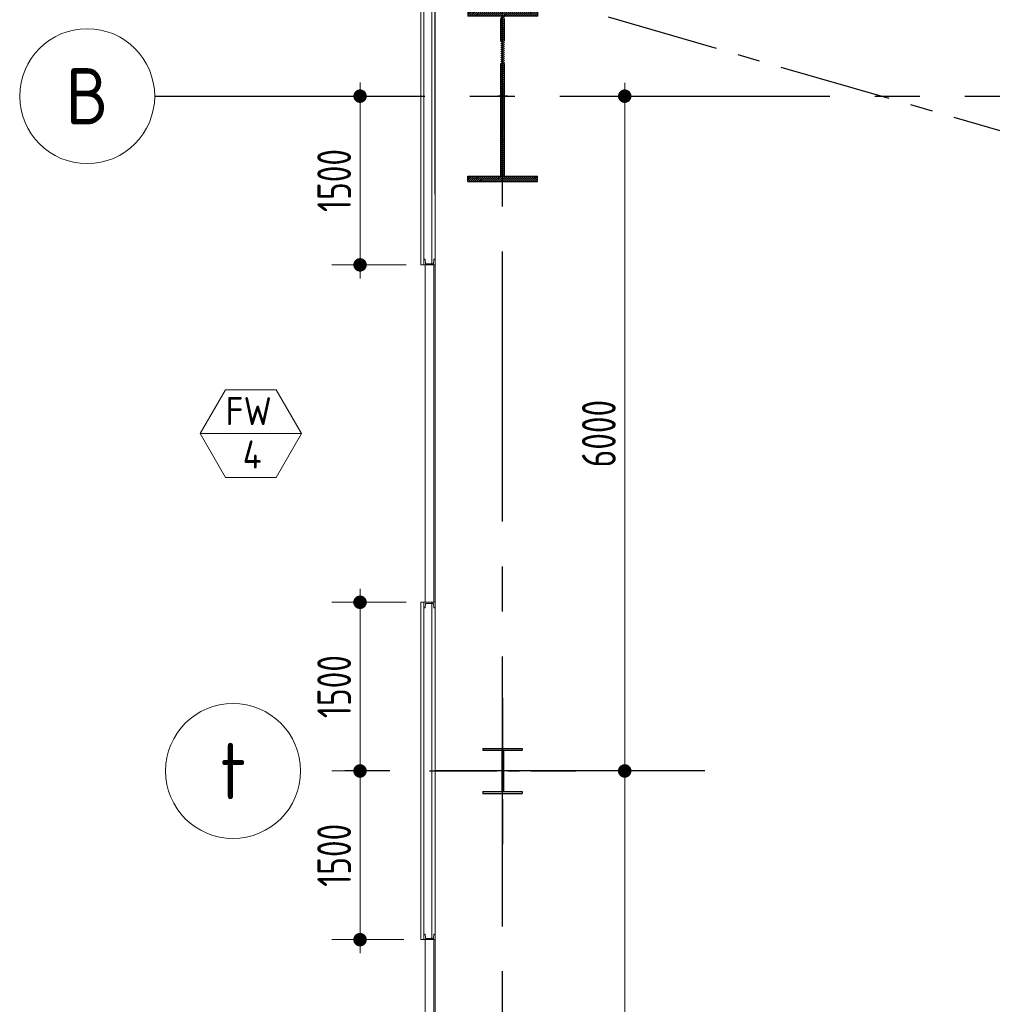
# Model space of a CAD drawing. Extents: x -11758 to 4934791, y -233543 to 1826789.
# Tile 84 of 107: x 458041 to 466686, y 65699 to 74454. Entities that reach past the tile are written whole.
import ezdxf
from ezdxf.enums import TextEntityAlignment as Align

# ---------------------------------------------------------------- set-up
doc = ezdxf.new("R2010")
doc.units = 0
doc.header["$LTSCALE"] = 800
doc.header["$MEASUREMENT"] = 0
doc.linetypes.add('CENTER', pattern=[2, 1.25, -0.25, 0.25, -0.25])
doc.linetypes.add('CENTER2', pattern=[1.125, 0.75, -0.125, 0.125, -0.125])
doc.layers.get('0').update_dxf_attribs({"linetype": 'CONTINUOUS'})
doc.layers.get('DEFPOINTS').update_dxf_attribs({"linetype": 'CONTINUOUS'})
for name, color, linetype, lineweight in [('2CON', 1, 'CONTINUOUS', 13), ('A-WIN TAG', 3, 'CONTINUOUS', 13), ('CLAD-1', 3, 'CONTINUOUS', 15), ('CLAD-2', 40, 'CONTINUOUS', 13), ('CONCRETE', 4, 'CONTINUOUS', 15), ('DIM', 4, 'CONTINUOUS', 15), ('STEEL', 6, 'CONTINUOUS', 15), ('TEXT', 3, 'CONTINUOUS', 15), ('WIN', 31, 'CONTINUOUS', 13)]:
    doc.layers.add(name, color=color, linetype=linetype, lineweight=lineweight)
for name, color, linetype in [('Aux Ped Stel', 7, 'CONTINUOUS'), ('CENTER', 2, 'CENTER'), ('CL', 2, 'CENTER2'), ('COL', 1, 'CENTER'), ('GRID', 8, 'CENTER'), ('HATCH', 9, 'CONTINUOUS'), ('WALL', 6, 'CONTINUOUS')]:
    doc.layers.add(name, color=color, linetype=linetype)
doc.styles.add('ROMANS', font='ISO9.shx', dxfattribs={"width": 0.8})
doc.styles.get("Standard").update_dxf_attribs({"font": 'ISO9'})
doc.dimstyles.new('barka INTERNAL DIM', dxfattribs={"dimscale": 100, "dimtxt": 3, "dimasz": 1.2, "dimexe": 2.5, "dimexo": 1.5, "dimgap": 0.8, "dimtad": 1, "dimdsep": 46, "dimtxsty": 'ROMANS', "dimblk": 'DDOT1', "dimcen": 0, "dimclrd": 256, "dimclre": 256, "dimclrt": 2, "dimadec": 0, "dimazin": 2, "dimtp": 0.1, "dimtm": 0.1, "dimtfac": 0.71, "dimtmove": 2, "dimatfit": 3, "dimlwd": -1, "dimlwe": -1, "dimarcsym": 0})

# ---------------------------------------------------------------- blocks, each defined once
blk = doc.blocks.new('A$C1C927E47')
at = {"layer": 'COL'}
h = blk.add_hatch(dxfattribs=at)
h.set_pattern_fill('ANSI31', color=256, scale=100, style=0)
h.paths.add_polyline_path([(16, 0), (0, 0), (0, -710), (16, -710)])
h.paths.add_polyline_path([(16, 710), (0, 710), (0, 0), (16, 0)])
h.paths.add_polyline_path([(0, 710), (-16, 710), (-16, 0), (0, 0)])
h.paths.add_polyline_path([(0, 0), (-16, 0), (-16, -710), (0, -710)])
h.paths.add_polyline_path([(-310, -710), (-310, -760), (0, -760), (0, -710)])
h.paths.add_polyline_path([(310, -760), (310, -710), (0, -710), (0, -760)])
h.paths.add_polyline_path([(310, 710), (310, 760), (0, 760), (0, 710)])
h.paths.add_polyline_path([(-310, 760), (-310, 710), (0, 710), (0, 760)])
at = {"layer": 'COL', "color": 2}
for p, q in [((0, -792.4), (0, 792.4)), ((44, 0), (-44, 0)), ((44, 0), (-44, 0))]:
    blk.add_line(p, q, dxfattribs=at)
at = {"layer": 'COL'}
for p, q in [((310, 760), (-310, 760)), ((-310, 760), (-310, 710)), ((310, 710), (-310, 710)), ((-16, -710), (-16, 710)), ((16, -710), (16, 710)), ((310, 760), (310, 710)), ((-310, -710), (310, -710)), ((-310, -760), (-310, -710)), ((-310, -760), (310, -760)), ((310, -760), (310, -710))]:
    blk.add_line(p, q, dxfattribs=at)
blk = doc.blocks.new('DDOT1')
blk.add_line((-1, 0), (1, 0))
at = {"const_width": 0.5}
blk.add_lwpolyline([(-0.25, 0, 1), (0.25, 0, 1)], format="xyb", close=True, dxfattribs=at)
blk = doc.blocks.new('*D178')
at = {"layer": 'DEFPOINTS', "color": 0, "transparency": 16777216}
for p in [(461605.2, 73774.4), (461065.9, 72274.4), (461627.3, 72274.4)]:
    blk.add_point(p, dxfattribs=at)
at = {"layer": 'DIM', "transparency": 16777216}
for p, q in [((461455.2, 73774.4), (460815.9, 73774.4)), ((461065.9, 73654.4), (461065.9, 72394.4)), ((461477.3, 72274.4), (460815.9, 72274.4))]:
    blk.add_line(p, q, dxfattribs=at)
at = {"layer": 'DIM', "transparency": 16777216, "xscale": 119.9999999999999, "yscale": 119.9999999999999, "zscale": 119.9999999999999}
for p, rotation in [((461065.9, 73774.4), 90), ((461065.9, 72274.4), 270)]:
    blk.add_blockref('DDOT1', p, dxfattribs=dict(at, rotation=rotation))
at = {"layer": 'DIM', "color": 2, "transparency": 16777216, "insert": (460835.9, 73024.4), "char_height": 300, "attachment_point": 5, "rotation": 90, "style": 'ROMANS'}
blk.add_mtext('1500', dxfattribs=at)
blk = doc.blocks.new('*D179')
at = {"layer": 'DEFPOINTS', "color": 0, "transparency": 16777216}
for p in [(461627.3, 69274.4), (461065.9, 67774.3), (461457.7, 67774.3)]:
    blk.add_point(p, dxfattribs=at)
at = {"layer": 'DIM', "transparency": 16777216}
for p, q in [((461477.3, 69274.4), (460815.9, 69274.4)), ((461065.9, 69154.4), (461065.9, 67894.3)), ((461307.7, 67774.3), (460815.9, 67774.3))]:
    blk.add_line(p, q, dxfattribs=at)
at = {"layer": 'DIM', "transparency": 16777216, "xscale": 119.9999999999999, "yscale": 119.9999999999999, "zscale": 119.9999999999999}
for p, rotation in [((461065.9, 69274.4), 90), ((461065.9, 67774.3), 270)]:
    blk.add_blockref('DDOT1', p, dxfattribs=dict(at, rotation=rotation))
at = {"layer": 'DIM', "color": 2, "transparency": 16777216, "insert": (460835.9, 68524.3), "char_height": 300, "attachment_point": 5, "rotation": 90, "style": 'ROMANS'}
blk.add_mtext('1500', dxfattribs=at)
blk = doc.blocks.new('*D180')
at = {"layer": 'DEFPOINTS', "color": 0, "transparency": 16777216}
for p in [(461457.7, 67774.3), (461065.9, 66274.4), (461605.2, 66274.4)]:
    blk.add_point(p, dxfattribs=at)
at = {"layer": 'DIM', "transparency": 16777216}
for p, q in [((461307.7, 67774.3), (460815.9, 67774.3)), ((461065.9, 67654.3), (461065.9, 66394.4)), ((461455.2, 66274.4), (460815.9, 66274.4))]:
    blk.add_line(p, q, dxfattribs=at)
at = {"layer": 'DIM', "transparency": 16777216, "xscale": 119.9999999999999, "yscale": 119.9999999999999, "zscale": 119.9999999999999}
for p, rotation in [((461065.9, 67774.3), 90), ((461065.9, 66274.4), 270)]:
    blk.add_blockref('DDOT1', p, dxfattribs=dict(at, rotation=rotation))
at = {"layer": 'DIM', "color": 2, "transparency": 16777216, "insert": (460835.9, 67024.3), "char_height": 300, "attachment_point": 5, "rotation": 90, "style": 'ROMANS'}
blk.add_mtext('1500', dxfattribs=at)
blk = doc.blocks.new('*D186')
at = {"layer": 'DEFPOINTS', "color": 0, "transparency": 16777216}
for p in [(463548.6, 73774.3), (463418.7, 67774.3), (463548.6, 67774.3)]:
    blk.add_point(p, dxfattribs=at)
at = {"layer": 'DIM', "transparency": 16777216}
for p, q in [((463398.6, 73774.3), (463168.7, 73774.3)), ((463418.7, 73654.3), (463418.7, 67894.3)), ((463398.6, 67774.3), (463168.7, 67774.3))]:
    blk.add_line(p, q, dxfattribs=at)
at = {"layer": 'DIM', "transparency": 16777216, "xscale": 119.9999999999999, "yscale": 119.9999999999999, "zscale": 119.9999999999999}
for p, rotation in [((463418.7, 73774.3), 90), ((463418.7, 67774.3), 270)]:
    blk.add_blockref('DDOT1', p, dxfattribs=dict(at, rotation=rotation))
at = {"layer": 'DIM', "color": 2, "transparency": 16777216, "insert": (463188.7, 70774.3), "char_height": 300, "attachment_point": 5, "rotation": 90, "style": 'ROMANS'}
blk.add_mtext('6000', dxfattribs=at)
blk = doc.blocks.new('*D187')
at = {"layer": 'DEFPOINTS', "color": 0, "transparency": 16777216}
for p in [(463548.6, 67774.3), (462856, 61774.3), (463418.7, 61774.3)]:
    blk.add_point(p, dxfattribs=at)
at = {"layer": 'DIM', "transparency": 16777216}
for p, q in [((463398.6, 67774.3), (463168.7, 67774.3)), ((463418.7, 67654.3), (463418.7, 61894.3)), ((463006, 61774.3), (463668.7, 61774.3))]:
    blk.add_line(p, q, dxfattribs=at)
at = {"layer": 'DIM', "transparency": 16777216, "xscale": 119.9999999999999, "yscale": 119.9999999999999, "zscale": 119.9999999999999}
for p, rotation in [((463418.7, 67774.3), 90), ((463418.7, 61774.3), 270)]:
    blk.add_blockref('DDOT1', p, dxfattribs=dict(at, rotation=rotation))
at = {"layer": 'DIM', "color": 2, "transparency": 16777216, "insert": (463188.7, 64774.3), "char_height": 300, "attachment_point": 5, "rotation": 90, "style": 'ROMANS'}
blk.add_mtext('6000', dxfattribs=at)
blk = doc.blocks.new("AUX COL'")
at = {"layer": 'Aux Ped Stel'}
for p, q in [((-175, 200), (-175, 184)), ((-175, 200), (175, 200)), ((-175, 184), (175, 184)), ((-8, 184), (-8, -184)), ((8, 184), (8, -184)), ((175, 200), (175, 184)), ((-175, -184), (-175, -200)), ((-175, -184), (175, -184)), ((-175, -200), (175, -200)), ((175, -184), (175, -200))]:
    blk.add_line(p, q, dxfattribs=at)
at = {"layer": 'CL'}
for p, q in [((0, 650), (0, -650)), ((-650, 0), (650, 0))]:
    blk.add_line(p, q, dxfattribs=at)

msp = doc.modelspace()

# ---------------------------------------------------------------- linework, layer by layer
at = {"layer": '2CON'}
msp.add_line((460545.2, 70774.4), (459645.2, 70774.4), dxfattribs=at)
at = {"layer": 'A-WIN TAG'}
msp.add_lwpolyline([(459870.2, 71164.1), (459645.2, 70774.4), (459870.2, 70384.6), (460320.2, 70384.6), (460545.2, 70774.4), (460320.2, 71164.1)], close=True, dxfattribs=at)
at = {"layer": 'CENTER'}
msp.add_line((461733.3, 74924.3), (507307.9, 61716.3), dxfattribs=at)
at = {"layer": 'CLAD-1'}
for p, q in [((461605.2, 72274.4), (461633.2, 72274.4)), ((461633.2, 69274.4), (461605.2, 69274.4)), ((461605.2, 69274.4), (461605.2, 66274.4)), ((461633.2, 69274.4), (461633.2, 66274.4)), ((461605.2, 66274.4), (461633.2, 66274.4))]:
    msp.add_line(p, q, dxfattribs=at)
at = {"layer": 'CLAD-1', "flags": 128}
for points in [[(461605.2, 72274.4), (461605.2, 75052.3), (462090.3, 75052.3)], [(461633.2, 72274.4), (461633.2, 75024.3), (462118.3, 75024.3)]]:
    msp.add_lwpolyline(points, dxfattribs=at)
at = {"layer": 'CLAD-2'}
msp.add_line((461705.2, 69274.4), (461705.2, 66274.4), dxfattribs=at)
at = {"layer": 'CLAD-2', "flags": 128}
msp.add_lwpolyline([(461705.2, 72274.4), (461705.2, 74952.3), (462218.2, 74952.3)], dxfattribs=at)
at = {"layer": 'CONCRETE', "flags": 128}
msp.add_lwpolyline([(555933.2, 74694), (555933.2, 47624.3), (461733.2, 47624.3), (461733.2, 74924.3), (462218.2, 74924.3)], dxfattribs=at)
at = {"layer": 'GRID', "linetype": 'CENTER2', "ltscale": 4}
for p, q in [((462333.3, 44792.7), (462333.3, 87307.2)), ((459240.6, 73774.3), (558426.1, 73774.4)), ((464129.7, 67774.3), (460536.9, 67774.3))]:
    msp.add_line(p, q, dxfattribs=at)
at = {"layer": 'STEEL'}
for p, q in [((461633.2, 72324.3), (461633.2, 72274.4)), ((461733.2, 72274.4), (461733.2, 72324.3)), ((461633.2, 72274.4), (461733.2, 72274.4)), ((461633.2, 69224.4), (461633.2, 69274.4)), ((461633.2, 69274.4), (461733.2, 69274.4)), ((461733.2, 69274.4), (461733.2, 69224.4)), ((461633.2, 66324.3), (461633.2, 66274.4)), ((461633.2, 66274.4), (461733.2, 66274.4)), ((461733.2, 66274.4), (461733.2, 66324.3))]:
    msp.add_line(p, q, dxfattribs=at)
for points in [[(461733.2, 72324.3), (461724.3, 72324.3, 0.397434), (461721.8, 72321.9), (461718.4, 72286.7, -0.397434), (461715.9, 72284.4), (461650.6, 72284.4, -0.397434), (461648.1, 72286.7), (461644.6, 72321.9, 0.397434), (461642.1, 72324.3), (461633.2, 72324.3)], [(461733.2, 69224.4), (461724.3, 69224.4, -0.397434), (461721.8, 69226.8), (461718.4, 69262, 0.397434), (461715.9, 69264.4), (461650.6, 69264.4, 0.397434), (461648.1, 69262), (461644.6, 69226.8, -0.397434), (461642.1, 69224.4), (461633.2, 69224.4)], [(461733.2, 66324.3), (461724.3, 66324.3, 0.397434), (461721.8, 66321.9), (461718.4, 66286.7, -0.397434), (461715.9, 66284.4), (461650.6, 66284.4, -0.397434), (461648.1, 66286.7), (461644.6, 66321.9, 0.397434), (461642.1, 66324.3), (461633.2, 66324.3)]]:
    msp.add_lwpolyline(points, format="xyb", dxfattribs=at)
at = {"layer": 'TEXT'}
for centre in [(458640.6, 73774.3), (459936.9, 67774.3)]:
    msp.add_circle(centre, 600, dxfattribs=at)
at = {"layer": 'WALL', "flags": 128}
msp.add_lwpolyline([(461733.3, 72903.4), (461733.3, 74924.3), (462218.3, 74924.3)], dxfattribs=at)
at = {"layer": 'WIN'}
for p, q in [((461645.7, 72274.4), (461645.7, 69274.4)), ((461720.7, 72274.4), (461720.7, 69274.4)), ((461645.7, 66274.4), (461645.7, 63274.4)), ((461720.7, 66274.4), (461720.7, 63274.4))]:
    msp.add_line(p, q, dxfattribs=at)

# ---------------------------------------------------------------- block references
at = {"layer": 'DIM'}
msp.add_blockref("AUX COL'", (462333.3, 67774.3), dxfattribs=at)
at = {"layer": 'HATCH'}
msp.add_blockref('A$C1C927E47', (462333.3, 73774.3), dxfattribs=at)

# ---------------------------------------------------------------- texts
at = {"layer": 'A-WIN TAG'}
for s, p in [('FW', (460075.5, 70974.3)), ('4', (460106.8, 70588.5))]:
    msp.add_text(s, height=250, dxfattribs=at).set_placement(p, align=Align.MIDDLE)
at = {"layer": 'TEXT', "style": 'ROMANS'}
for s, p in [('B', (458640.6, 73774.3)), ('t', (459936.9, 67774.3))]:
    msp.add_text(s, height=500, dxfattribs=at).set_placement(p, align=Align.MIDDLE)

# ---------------------------------------------------------------- dimensions: what is measured, and where the dimension line sits
at = {"layer": 'DIM'}
for base, p1, p2, picture, middle in [((461065.9, 72274.4), (461605.2, 73774.4), (461627.3, 72274.4), '*D178', (460835.9, 73024.4)), ((463418.7, 67774.3), (463548.6, 73774.3), (463548.6, 67774.3), '*D186', (463188.7, 70774.3)), ((461065.9, 67774.3), (461627.3, 69274.4), (461457.7, 67774.3), '*D179', (460835.9, 68524.3)), ((461065.9, 66274.4), (461457.7, 67774.3), (461605.2, 66274.4), '*D180', (460835.9, 67024.3)), ((463418.7, 61774.3), (463548.6, 67774.3), (462856, 61774.3), '*D187', (463188.7, 64774.3))]:
    dim = msp.add_linear_dim(base=base, p1=p1, p2=p2, angle=90, dimstyle='barka INTERNAL DIM', override={"dimdec": 0, "dimtmove": 0}, dxfattribs=at)
    dim.commit()
    dim.dimension.update_dxf_attribs({"geometry": picture, "text_midpoint": middle})

doc.saveas('drawing.dxf')
